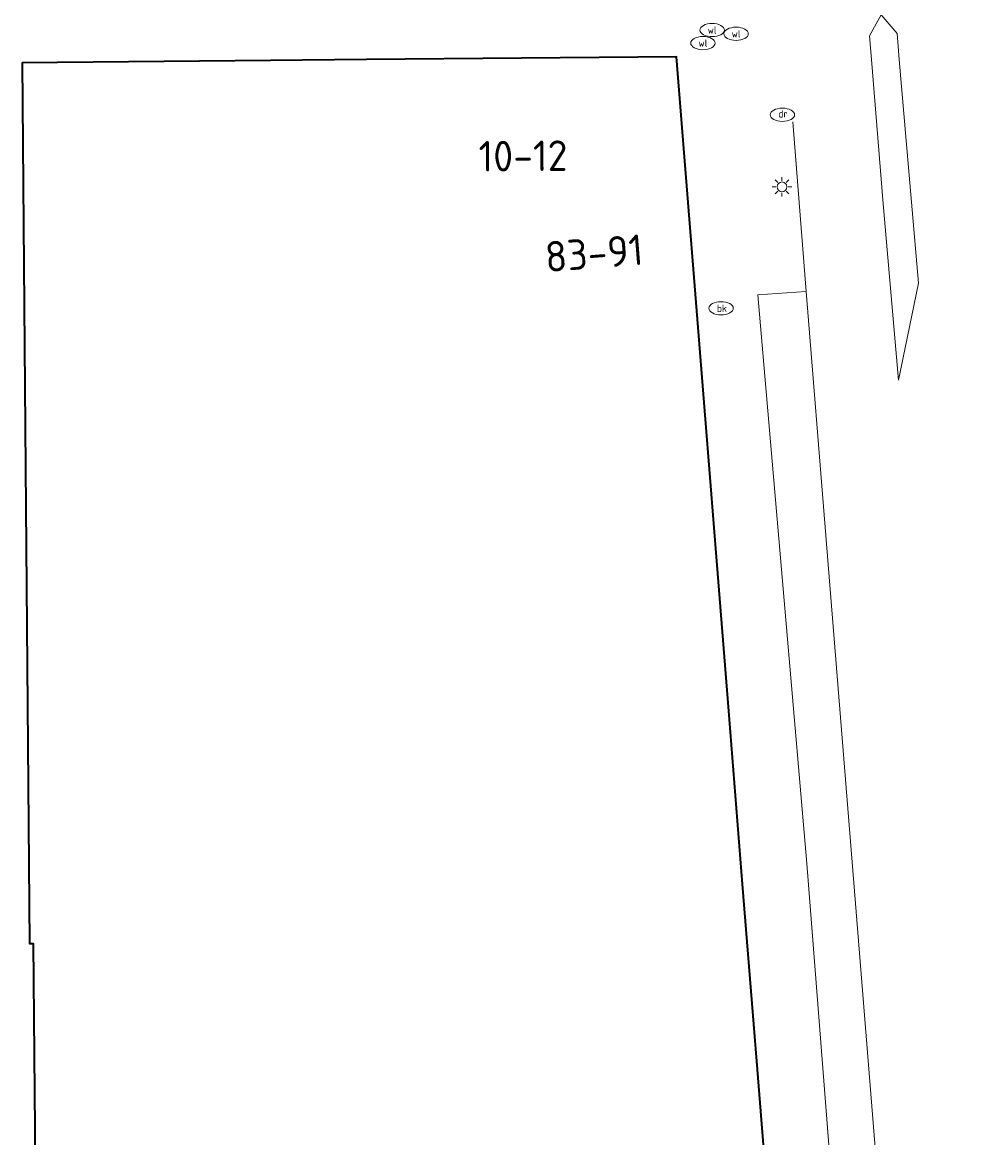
# Model space of a CAD drawing. Header units: metres. Extents: x 97476 to 98458, y 435938 to 436449.
# Tile 14 of 55: x 97952 to 97991, y 436225 to 436270. Entities that reach past the tile are written whole.
import ezdxf
from ezdxf.enums import TextEntityAlignment as Align

# ---------------------------------------------------------------- set-up
doc = ezdxf.new("R2010")
doc.units = ezdxf.units.M
for name, color, linetype, lineweight in [('B-WE-KL-ET_LS_OV_LICHTMAST-S', 1, 'Continuous', 18), ('B-WE-KL-WATER-S', 252, 'Continuous', 18), ('B-WE-OG-BEBOUWING-GV', 4, 'Continuous', 35), ('B-WE-OG-BEBOUWING_HUISNUMMER-T25-500', 7, 'Continuous', 25), ('B-WE-VH-OPENVERHARDING_BETONSTRAATSTEEN-GV', 252, 'Continuous', 18), ('B-WE-VH-VERHARDING_BETONSTRAATSTEEN-GV', 252, 'Continuous', 18), ('B-WE-VH-VERHARDING_TEGEL-GV', 252, 'Continuous', 18)]:
    doc.layers.add(name, color=color, linetype=linetype, lineweight=lineweight)
doc.styles.add('NLCS-ISO', font='NLCS-ISO.ttf')
doc.styles.add('NLCS-ISO-M500-T25', font='NLCS-ISO.ttf', dxfattribs={"height": 1.25})

# ---------------------------------------------------------------- blocks, each defined once
blk = doc.blocks.new('SKL-ET_OV_LICHTMAST-SO')
at = {"color": 0, "linetype": 'ByBlock', "lineweight": 18}
for points in [[(-1.25, 0), (-2, 0)], [(-1.41, 1.41), (-0.88, 0.88)], [(0, 2), (0, 1.25)], [(0.88, 0.88), (1.41, 1.41)], [(2, 0), (1.25, 0)], [(-1.41, -1.41), (-0.88, -0.88)], [(0, -1.25), (0, -2)], [(0.88, -0.88), (1.41, -1.41)]]:
    blk.add_lwpolyline(points, dxfattribs=at)
blk.add_circle((0, 0), 1, dxfattribs=at)
blk = doc.blocks.new('SKL-WATER_WATERLEIDINGPUT-SO')
at = {"color": 0, "linetype": 'ByBlock', "lineweight": 18}
blk.add_ellipse((0, 0), major_axis=(2.5, 0), ratio=0.54, dxfattribs=at)
at = {"color": 0, "linetype": 'ByBlock', "lineweight": 18, "style": 'NLCS-ISO'}
blk.add_text('wl', height=1.5, dxfattribs=at).set_placement((0, 0), align=Align.MIDDLE_CENTER)
blk = doc.blocks.new('SKL-WATER_DRAINAGEPUT-SO')
at = {"color": 0, "linetype": 'ByBlock', "lineweight": 18}
blk.add_ellipse((0, 0), major_axis=(2.5, 0), ratio=0.54, dxfattribs=at)
at = {"color": 0, "linetype": 'ByBlock', "lineweight": 18, "style": 'NLCS-ISO'}
blk.add_text('dr', height=1.5, dxfattribs=at).set_placement((0.12, 0.19), align=Align.MIDDLE_CENTER)
blk = doc.blocks.new('SKL-WATER_BRANDKRAAN_BRANDPUT-SO')
at = {"color": 0, "linetype": 'ByBlock', "lineweight": 18}
blk.add_ellipse((0, 0), major_axis=(2.5, 0), ratio=0.54, dxfattribs=at)
at = {"color": 0, "linetype": 'ByBlock', "lineweight": 18, "style": 'NLCS-ISO'}
blk.add_text('bk', height=1.5, dxfattribs=at).set_placement((0.16, 0), align=Align.MIDDLE_CENTER)

msp = doc.modelspace()

# ---------------------------------------------------------------- linework, layer by layer
at = {"layer": 'B-WE-OG-BEBOUWING-GV'}
msp.add_lwpolyline([(97962.309, 436268.841), (97952.147, 436268.75), (97952.282, 436252.18), (97952.44, 436232.69), (97952.595, 436232.691), (97952.678, 436223.595), (97962.524, 436223.595), (97963.02, 436217.42), (97982.91, 436218.99), (97982.201, 436227.875), (97981.622, 436235.126), (97981.044, 436242.378), (97979.695, 436259.282), (97978.92, 436268.99), (97966.236, 436268.876)], close=True, dxfattribs=at)
at = {"layer": 'B-WE-VH-OPENVERHARDING_BETONSTRAATSTEEN-GV', "flags": 128}
msp.add_lwpolyline([(97986.895, 436268.88), (97986.815, 436269.858), (97987.291, 436270.705), (97987.944, 436269.95), (97988.035, 436268.885), (97988.818, 436259.731), (97988.002, 436255.752), (97987.382, 436262.978)], close=True, dxfattribs=at)
at = {"layer": 'B-WE-VH-VERHARDING_BETONSTRAATSTEEN-GV'}
msp.add_lwpolyline([(97983.679, 436266.337), (97984.23, 436259.38), (97988.683, 436204.018), (97990.514, 436181.658), (97991.367, 436171.235), (97991.491, 436169.401)], dxfattribs=at)
msp.add_lwpolyline([(97984.23, 436259.38), (97982.251, 436259.249), (97984.259, 436235.97), (97986.759, 436203.86), (97988.537, 436181.496), (97989.005, 436175.674), (97989.202, 436173.221), (97991.367, 436171.235), (97990.514, 436181.658), (97988.683, 436204.018)], close=True, dxfattribs=at)
at = {"layer": 'B-WE-VH-VERHARDING_TEGEL-GV'}
msp.add_lwpolyline([(97991.491, 436169.401), (97991.367, 436171.235), (97989.202, 436173.221), (97989.005, 436175.674), (97988.537, 436181.496), (97986.759, 436203.86), (97984.259, 436235.97), (97982.251, 436259.249), (97984.23, 436259.38), (97983.679, 436266.337)], dxfattribs=at)

# ---------------------------------------------------------------- block references
at = {"layer": 'B-WE-KL-ET_LS_OV_LICHTMAST-S', "xscale": 0.2, "yscale": 0.2, "zscale": 0.2}
msp.add_blockref('SKL-ET_OV_LICHTMAST-SO', (97983.236, 436263.669), dxfattribs=at)
at = {"layer": 'B-WE-KL-WATER-S', "xscale": 0.2, "yscale": 0.2, "zscale": 0.2}
for name, p in [('SKL-WATER_WATERLEIDINGPUT-SO', (97980.378, 436270.088)), ('SKL-WATER_WATERLEIDINGPUT-SO', (97981.359, 436269.935)), ('SKL-WATER_WATERLEIDINGPUT-SO', (97980.001, 436269.554)), ('SKL-WATER_DRAINAGEPUT-SO', (97983.252, 436266.619)), ('SKL-WATER_BRANDKRAAN_BRANDPUT-SO', (97980.745, 436258.697))]:
    msp.add_blockref(name, p, dxfattribs=at)

# ---------------------------------------------------------------- texts
at = {"layer": 'B-WE-OG-BEBOUWING_HUISNUMMER-T25-500', "style": 'NLCS-ISO-M500-T25'}
for s, rotation, p in [('10-12', 0.5, (97972.639, 436264.933)), ('83-91', 4.5, (97975.549, 436260.955))]:
    msp.add_text(s, height=1.25, rotation=rotation, dxfattribs=at).set_placement(p, align=Align.MIDDLE)

doc.saveas('drawing.dxf')
